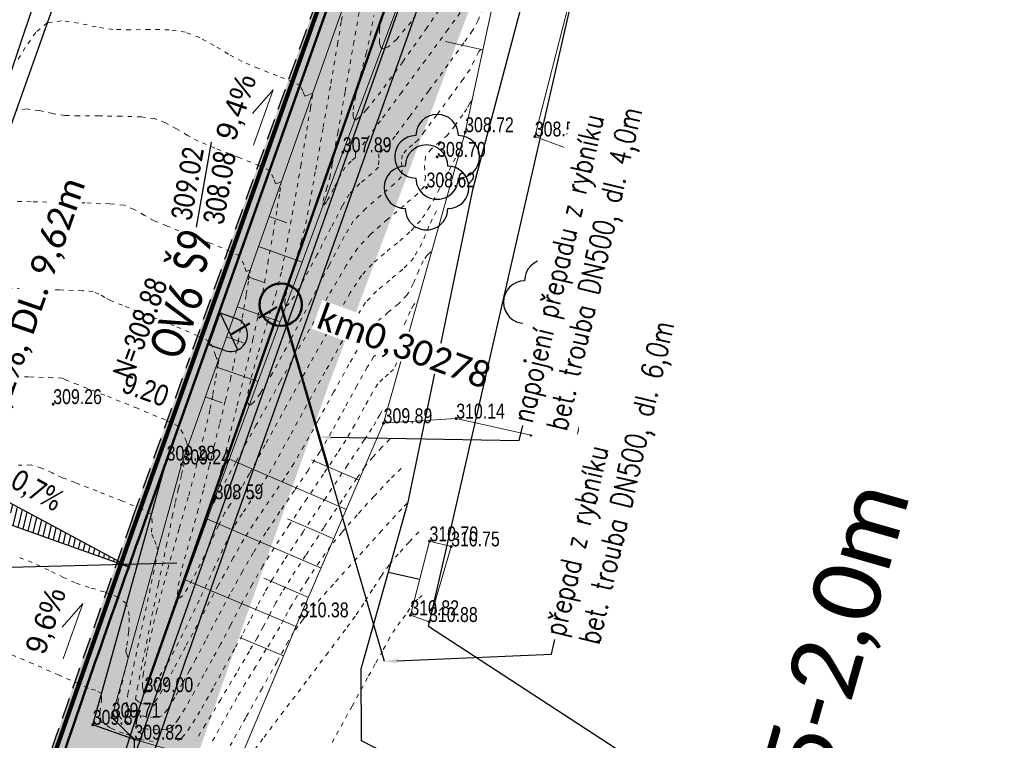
# Model space of a CAD drawing. Header units: feet. Extents: x -783217 to -782936, y -1044805 to -1043930.
# Tile 16 of 81: x -783103 to -783080, y -1044633 to -1044616. Entities that reach past the tile are written whole.
import ezdxf
from ezdxf import colors
from ezdxf.entities.mleader import LeaderData, LeaderLine
from ezdxf.math import Vec2, Vec3

# ---------------------------------------------------------------- set-up
doc = ezdxf.new("R2010")
doc.units = ezdxf.units.FT
doc.header["$MEASUREMENT"] = 0
for name, pattern in [('ACAD_ISO07W100', [3, 0, -3]), ('DASHED2', [0.375, 0.25, -0.125]), ('V1a', [1, 1, 0]), ('ČÁRKOVANÁ', [0.75, 0.5, -0.25])]:
    doc.linetypes.add(name, pattern=pattern)
for name, color, linetype, lineweight in [('_DZ vodorovné', 5, 'Continuous', 15), ('K_silniční obrubník', 1, 'Continuous', 50), ('K_záhon. obr.', 202, 'Continuous', 30), ('KAN-návrh', 16, 'KANVBRDO', 50), ('KAN-popis', 14, 'Continuous', 30), ('KN_hranice pozemků', 140, 'Continuous', 30), ('popis kan', 1, 'Continuous', 25), ('POPIS-VELKÉ', 1, 'Continuous', 50), ('S_RIS', 12, 'Continuous', 9), ('S_UV NOVÉ', 14, 'Continuous', 30), ('S_UV přípojky', 24, 'DASHED2', 40), ('Vrstevnice', 250, 'ACAD_ISO07W100', 15), ('Vrstva 51', 7, 'Continuous', 0), ('Z_svahování', 36, 'Continuous', 9), ('Z_VÝŠKY', 7, 'Continuous', 9), ('Z_VÝŠKY NETISK', 252, 'Continuous', 9), ('ŠRAFY', 9, 'Continuous', 9)]:
    doc.layers.add(name, color=color, linetype=linetype, lineweight=lineweight)
doc.layers.add('A-sklony', color=7, linetype='Continuous', true_color=0xfa052e)
for name, color, linetype in [('A_výšky a sklony', 1, 'Continuous'), ('K-HRANA KOMUNIKACE', 1, 'Continuous'), ('nové sklony', 1, 'Continuous'), ('NOVÝ POPIS', 1, 'Continuous'), ('S-Popis', 1, 'Continuous'), ('S_kabely NN', 92, 'SILVNNO'), ('S_KAN_NÁVRH_ZN', 24, 'Continuous'), ('Z_hrany ploch', 7, 'Continuous'), ('Z_PROPUST', 152, 'Continuous'), ('Z_stromy', 114, 'Continuous')]:
    doc.layers.add(name, color=color, linetype=linetype)
doc.layers.add('SRF_CHODNÍKY', color=7, linetype='Continuous', lineweight=25, true_color=0xf5f089)
doc.layers.add('šrafy zeleň', color=7, linetype='Continuous', lineweight=13, true_color=0xdaf1b1)
doc.styles.add('calibri', font='calibri.ttf')
doc.styles.add('Legend', font='calibri.ttf')
doc.styles.add('ROMANS', font='romans.shx', dxfattribs={"width": 0.8})
doc.styles.add('Style-cs_Working', font='cs_Working.shx')
doc.styles.add('znacky', font='arial.ttf')
doc.linetypes.add('6.2321', pattern='A,3.5,-4,[24,dgnlstyle-is.shx,S=0.015865,R=0,X=0,Y=0],6,-3,3.5', length=20)
doc.linetypes.add('KANVBRDO', pattern='A,7,-6.5,[6,civil.shx,S=1,R=0,X=0,Y=0],-6.5', length=20)
doc.linetypes.add('SILVNNO', pattern='A,7,-6.5,[28,civil.shx,S=1,R=0,X=0,Y=0],-6.5', length=20)

# ---------------------------------------------------------------- blocks, each defined once
blk = doc.blocks.new('STL')
at = {"layer": 'Z_stromy', "linetype": 'Continuous'}
blk.add_circle((0, 0.001), 0.001, dxfattribs=at)
for centre, start, end in [((0.001, 1.001), 359.9964, 179.9964), ((-1, 0.001), 89.9964, 269.9964), ((1, 0.001), 269.9964, 89.9964), ((0, -0.999), 179.9964, 359.9964)]:
    blk.add_arc(centre, 1, start, end, dxfattribs=at)
blk = doc.blocks.new('A$C143a287d')
at = {"layer": 'S_KAN_NÁVRH_ZN', "linetype": 'Continuous', "lineweight": 30, "ltscale": 0.7}
h = blk.add_hatch(color=256, dxfattribs=at)
h.dxf.hatch_style = 1
edge = h.paths.add_edge_path()
edge.add_arc((-0.422, -0.376), 0.4, 131.6822, 266.6822)
edge.add_line((-0.446, -0.776), (-0.046, -0.799))
edge.add_line((-0.046, -0.799), (-0.688, -0.077))
for points in [[(-0.399, 0.023), (0, 0), (-0.046, -0.799), (-0.446, -0.776)], [(-0.688, -0.077), (-0.046, -0.799)]]:
    blk.add_lwpolyline(points, dxfattribs=at)
blk.add_arc((-0.422, -0.376), 0.4, 86.6822, 266.6836, dxfattribs=at)

msp = doc.modelspace()

# ---------------------------------------------------------------- hatches: boundary and pattern name
at = {"layer": 'SRF_CHODNÍKY', "linetype": 'Continuous', "ltscale": 0.5}
h = msp.add_hatch(color=256, dxfattribs=at)
h.dxf.hatch_style = 1
h.paths.add_polyline_path([(-783098.479, -1044624.347), (-783096.501, -1044624.756), (-783091.682, -1044611.226), (-783093.456, -1044610.214)])
h.paths.add_polyline_path([(-783088.593, -1044597.725), (-783088.761, -1044598.196), (-783087.235, -1044598.738), (-783080.784, -1044580.624), (-783082.32, -1044580.078), (-783082.487, -1044580.549), (-783082.864, -1044580.415), (-783088.969, -1044597.591)])
h.paths.add_polyline_path([(-783090.603, -1044603.38), (-783090.979, -1044603.246), (-783093.456, -1044610.214), (-783091.682, -1044611.226), (-783088.912, -1044603.449), (-783090.435, -1044602.907)])
at = {"layer": 'SRF_CHODNÍKY', "ltscale": 0.5}
h = msp.add_hatch(color=256, dxfattribs=at)
h.dxf.hatch_style = 1
h.paths.add_polyline_path([(-783100.297, -1044650.537, 0.140898), (-783103.036, -1044649.87), (-783103.052, -1044649.471, 0.320104), (-783108.095, -1044653.391), (-783109.45, -1044657.925), (-783107.511, -1044658.421), (-783106.179, -1044653.964, -0.482775), (-783101.091, -1044651.926)])
h.paths.add_polyline_path([(-783096.506, -1044624.755), (-783098.483, -1044624.346), (-783099.84, -1044628.165, 0.003097), (-783101.886, -1044634.011, 0.326454), (-783099.614, -1044641.337), (-783099.376, -1044641.016, 0.080309), (-783097.648, -1044641.913), (-783096.76, -1044642.206), (-783096.259, -1044640.686), (-783097.147, -1044640.394, -0.417715), (-783099.994, -1044634.66, -0.003098), (-783097.956, -1044628.836)])
at = {"layer": 'ŠRAFY', "linetype": 'Continuous', "ltscale": 0.5}
h = msp.add_hatch(color=256, dxfattribs=at)
h.dxf.hatch_style = 1
h.paths.add_polyline_path([(-783062.34, -1044522.67), (-783062.623, -1044522.57), (-783069.763, -1044542.659), (-783069.47, -1044542.729)])
h.paths.add_polyline_path([(-783069.47, -1044542.729), (-783069.763, -1044542.659), (-783079.224, -1044569.276), (-783078.959, -1044569.428)])
h.paths.add_polyline_path([(-783078.959, -1044569.428), (-783079.224, -1044569.276), (-783093.721, -1044610.064), (-783093.456, -1044610.214)])
h.paths.add_polyline_path([(-783098.775, -1044624.285), (-783098.479, -1044624.347), (-783093.456, -1044610.214), (-783093.721, -1044610.064)])
at = {"layer": 'ŠRAFY', "ltscale": 0.5}
h = msp.add_hatch(color=256, dxfattribs=at)
h.dxf.hatch_style = 1
h.paths.add_polyline_path([(-783107.242, -1044650.076, 0.068731), (-783108.578, -1044653.248), (-783109.935, -1044657.801), (-783109.45, -1044657.925), (-783108.095, -1044653.391, -0.720856), (-783097.664, -1044653.065), (-783097.529, -1044653.433), (-783097.06, -1044653.261), (-783097.13, -1044653.07, 0.564572)])
h.paths.add_polyline_path([(-783101.886, -1044634.011, -0.003097), (-783099.84, -1044628.165), (-783098.483, -1044624.346), (-783098.775, -1044624.285), (-783100.123, -1044628.064, 0.003097), (-783102.17, -1044633.914, 0.417715), (-783097.867, -1044642.578), (-783096.979, -1044642.871), (-783096.885, -1044642.586), (-783097.773, -1044642.293, -0.417715)])
at = {"layer": 'šrafy zeleň', "linetype": 'Continuous', "ltscale": 0.5}
h = msp.add_hatch(color=256, dxfattribs=at)
h.dxf.hatch_style = 1
h.paths.add_polyline_path([(-783060.365, -1044527.15), (-783060.58, -1044527.09), (-783059.61, -1044524.97), (-783058.974, -1044522.04), (-783059.95, -1044521.82), (-783060.926, -1044524.868), (-783075.759, -1044566.514), (-783074.53, -1044566.789), (-783072.14, -1044560.14), (-783067.59, -1044547.7)])
h.paths.add_polyline_path([(-783079.251, -1044576.321), (-783079.18, -1044576.37), (-783078.57, -1044576.69), (-783078.017, -1044576.67), (-783077.91, -1044576.34), (-783077.72, -1044575.66), (-783074.53, -1044566.789), (-783075.759, -1044566.514)])
h.paths.add_polyline_path([(-783080.33, -1044580.1), (-783080.566, -1044580.012), (-783090.395, -1044607.61), (-783089.211, -1044608.139), (-783087.34, -1044603.13), (-783084.19, -1044595.26), (-783079.71, -1044581.91), (-783079.267, -1044580.538)])
h.paths.add_polyline_path([(-783096.508, -1044624.762), (-783095.549, -1044625.051), (-783089.211, -1044608.139), (-783090.395, -1044607.61)])
at = {"layer": 'šrafy zeleň', "ltscale": 0.5}
h = msp.add_hatch(color=256, dxfattribs=at)
h.dxf.hatch_style = 1
edge = h.paths.add_edge_path()
edge.add_line((-783095.549, -1044625.051), (-783096.508, -1044624.762))
edge.add_line((-783096.508, -1044624.762), (-783097.956, -1044628.836))
edge.add_arc((-782628.931, -1044796.224), 498, 160.35926, 161.06916)
edge.add_arc((-783095.738, -1044636.12), 4.5, 161.0692, 251.7532)
edge.add_line((-783097.147, -1044640.394), (-783096.259, -1044640.686))
edge.add_line((-783096.259, -1044640.686), (-783096.885, -1044642.586))
edge.add_line((-783096.885, -1044642.586), (-783095.926, -1044642.767))
edge.add_line((-783095.926, -1044642.767), (-783094.996, -1044640.05))
edge.add_line((-783094.996, -1044640.05), (-783096.834, -1044639.444))
edge.add_arc((-783095.738, -1044636.12), 3.5, 161.0692, 251.7532, ccw=False)
edge.add_arc((-782628.931, -1044796.224), 497, 160.35919, 161.06916, ccw=False)
edge.add_line((-783097.014, -1044629.171), (-783095.549, -1044625.051))

# ---------------------------------------------------------------- linework, layer by layer
at = {"layer": '_DZ vodorovné', "linetype": 'V1a', "const_width": 0.1}
msp.add_lwpolyline([(-783062.528, -1044522.603), (-783098.926, -1044625.008), (-783100.114, -1044628.336), (-783102.075, -1044633.946)], dxfattribs=at)
at = {"layer": 'K-HRANA KOMUNIKACE', "linetype": 'ČÁRKOVANÁ'}
msp.add_lwpolyline([(-783062.623, -1044522.57), (-783098.775, -1044624.285)], dxfattribs=at)
msp.add_lwpolyline([(-783096.979, -1044642.871), (-783097.867, -1044642.578, -0.417715), (-783102.17, -1044633.914, -0.003097), (-783100.123, -1044628.064), (-783098.775, -1044624.285)], format="xyb", dxfattribs=at)
at = {"layer": 'K_silniční obrubník', "linetype": 'Continuous', "ltscale": 0.5}
msp.add_lwpolyline([(-783096.885, -1044642.586), (-783097.773, -1044642.293, -0.417715), (-783101.886, -1044634.011, -0.003097), (-783099.84, -1044628.165), (-783062.34, -1044522.67)], format="xyb", dxfattribs=at)
at = {"layer": 'K_záhon. obr.'}
msp.add_lwpolyline([(-783096.885, -1044642.586), (-783096.259, -1044640.686), (-783097.147, -1044640.394, -0.417715), (-783099.994, -1044634.66, -0.003098), (-783097.956, -1044628.836), (-783060.926, -1044524.868)], format="xyb", dxfattribs=at)
at = {"layer": 'KAN-návrh', "ltscale": 0.2}
msp.add_lwpolyline([(-783096.633, -1044623.04), (-783062, -1044524.56)], dxfattribs=at)
at = {"layer": 'KAN-návrh', "color": 5, "ltscale": 0.2}
for points in [[(-783099.84, -1044632.16), (-783096.633, -1044623.04)], [(-783095.515, -1044626.88), (-783096.633, -1044623.04)]]:
    msp.add_lwpolyline(points, dxfattribs=at)
at = {"layer": 'KAN-návrh', "ltscale": 0.5}
msp.add_circle((-783096.633, -1044623.04), 0.5, dxfattribs=at)
at = {"layer": 'nové sklony', "lineweight": 15, "ltscale": 0.1}
for points in [[(-783097.276, -1044619.287), (-783096.813, -1044617.985), (-783097.302, -1044618.539)], [(-783101.758, -1044631.376), (-783101.295, -1044630.074), (-783101.784, -1044630.628)]]:
    msp.add_lwpolyline(points, dxfattribs=at)
at = {"layer": 'S-Popis'}
msp.add_lwpolyline([(-783098.62, -1044621.218), (-783098.267, -1044619.212)], dxfattribs=at)
at = {"layer": 'S_kabely NN', "ltscale": 0.2}
for points in [[(-783059.674, -1044525.622), (-783059.69, -1044526.42), (-783062.37, -1044532.83), (-783066.22, -1044543.82), (-783071.52, -1044558.79), (-783076.96, -1044573.39), (-783080.84, -1044584.31), (-783084.85, -1044595.27), (-783087.76, -1044602.34), (-783089.73, -1044611.34), (-783092.12, -1044620.34), (-783093.64, -1044627.69), (-783094.104, -1044629.334)], [(-783094.104, -1044629.334), (-783094.75, -1044631.62), (-783094.74, -1044633.3), (-783090.72, -1044635.36), (-783085.17, -1044636.98), (-783077.12, -1044633.41), (-783064.48, -1044627.43), (-783057.21, -1044623.99), (-783050.4, -1044620.71), (-783044.1, -1044617.85), (-783035.79, -1044613.34), (-783035.182, -1044613.058)], [(-783094.104, -1044629.334), (-783093.358, -1044629.505)]]:
    msp.add_lwpolyline(points, dxfattribs=at)
at = {"layer": 'S_RIS', "linetype": 'Continuous', "flags": 128}
msp.add_lwpolyline([(-783092.62, -1044628.73), (-783093.14, -1044630.51), (-783093.58, -1044630.35), (-783093.13, -1044628.61), (-783092.62, -1044628.73)], dxfattribs=at)
at = {"layer": 'S_UV přípojky', "ltscale": 2}
msp.add_lwpolyline([(-783097.791, -1044623.731), (-783096.633, -1044623.04)], dxfattribs=at)
at = {"layer": 'Vrstva 51', "color": 7, "linetype": 'Continuous', "lineweight": 53}
for p in [(-783092.29, -1044618.98), (-783090.65, -1044619.08), (-783095.17, -1044619.45), (-783092.95, -1044619.56), (-783089.38, -1044619.55), (-783093.2, -1044620.28), (-783090.39, -1044622.98), (-783101.99, -1044625.38), (-783094.21, -1044625.83), (-783092.5, -1044625.72), (-783090.74, -1044626.11), (-783099.32, -1044626.71), (-783098.97, -1044626.8), (-783098.19, -1044627.62), (-783093.13, -1044628.61), (-783092.62, -1044628.73), (-783096.18, -1044630.4), (-783093.58, -1044630.35), (-783093.14, -1044630.51), (-783099.84, -1044632.16), (-783100.61, -1044632.76), (-783101.06, -1044632.93), (-783100.08, -1044633.28)]:
    msp.add_point(p, dxfattribs=at)
at = {"layer": 'Z_hrany ploch', "linetype": 'Continuous', "flags": 128}
for points in [[(-783108.66, -1044629.62), (-783106.23, -1044627.87), (-783104.99, -1044624.45), (-783098.76, -1044606.92), (-783096.54, -1044600.29), (-783093.21, -1044591.23), (-783088.79, -1044578.58), (-783086.52, -1044571.97), (-783081.14, -1044556.37), (-783076.68, -1044543.82), (-783071.05, -1044527.48), (-783069.78, -1044522.09), (-783069.11, -1044520.14)], [(-783092, -1044642.07), (-783093.6, -1044642.6), (-783094.92, -1044642.84), (-783096.02, -1044642.76), (-783097, -1044642.53), (-783097.97, -1044642.06), (-783098.68, -1044641.48), (-783099.59, -1044640.11), (-783099.96, -1044639.07), (-783100.13, -1044637.24), (-783100.08, -1044633.28), (-783101.06, -1044632.93), (-783099.32, -1044626.71), (-783093.09, -1044609.25), (-783090.85, -1044603.07)]]:
    msp.add_lwpolyline(points, dxfattribs=at)
at = {"layer": 'Z_PROPUST', "linetype": '6.2321', "ltscale": 0.1}
for points in [[(-783094.188, -1044631.439), (-783095.821, -1044625.828)], [(-783105.99, -1044651.14), (-783099.84, -1044632.16)]]:
    msp.add_lwpolyline(points, dxfattribs=at)
at = {"layer": 'Z_svahování', "linetype": 'Continuous', "flags": 128}
for points in [[(-783098.74, -1044633.66), (-783100.08, -1044633.28), (-783100.61, -1044632.76), (-783098.97, -1044626.8), (-783092.8, -1044609.34), (-783090.49, -1044603.25), (-783087.24, -1044594.15), (-783082.17, -1044580.33), (-783081.73, -1044579.82)], [(-783099.84, -1044632.16), (-783098.19, -1044627.62), (-783095.17, -1044619.45), (-783091.63, -1044610.01), (-783089.63, -1044604.27), (-783086.34, -1044594.56), (-783081.03, -1044579.84)], [(-783094.21, -1044625.83), (-783092.29, -1044618.98), (-783090.49, -1044610.64)], [(-783091.871, -1044617.039), (-783092.757, -1044616.847)], [(-783096.909, -1044620.966), (-783096.492, -1044621.114)], [(-783097.158, -1044621.674), (-783096.127, -1044622.038)], [(-783097.408, -1044622.381), (-783097, -1044622.525)], [(-783097.658, -1044623.088), (-783096.647, -1044623.445)], [(-783097.908, -1044623.795), (-783097.508, -1044623.936)], [(-783098.158, -1044624.502), (-783097.167, -1044624.852)], [(-783098.408, -1044625.209), (-783098.016, -1044625.348)], [(-783090.74, -1044626.11), (-783092.5, -1044625.72), (-783094.21, -1044625.83), (-783096.18, -1044630.4), (-783097.74, -1044634.09), (-783098.73, -1044637.65), (-783098.14, -1044641.04)], [(-783095.087, -1044627.864), (-783097.841, -1044626.676)], [(-783094.79, -1044627.175), (-783095.906, -1044626.694)], [(-783095.681, -1044629.241), (-783098.36, -1044628.086)], [(-783095.384, -1044628.553), (-783096.471, -1044628.084)], [(-783096.273, -1044630.619), (-783098.88, -1044629.517)], [(-783095.977, -1044629.93), (-783097.033, -1044629.475)], [(-783096.565, -1044631.31), (-783097.593, -1044630.875)]]:
    msp.add_lwpolyline(points, dxfattribs=at)
at = {"layer": 'Z_svahování', "color": 116, "linetype": 'Continuous', "true_color": 0x136734, "flags": 128}
msp.add_lwpolyline([(-783089.38, -1044619.55), (-783090.65, -1044619.08), (-783088.67, -1044611.35), (-783087.31, -1044604.59), (-783086.88, -1044604.23)], dxfattribs=at)

# ---------------------------------------------------------------- block references
at = {"layer": 'S_KAN_NÁVRH_ZN', "ltscale": 0.5, "rotation": 164.0511204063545}
msp.add_blockref('A$C143a287d', (-783098.325, -1044623.989), dxfattribs=at)
at = {"layer": 'Z_stromy', "linetype": 'Continuous', "xscale": 0.5, "yscale": 0.5, "zscale": 0.5}
for p in [(-783092.95, -1044619.56), (-783093.2, -1044620.28), (-783090.39, -1044622.98)]:
    msp.add_blockref('STL', p, dxfattribs=at)

# ---------------------------------------------------------------- texts
at = {"layer": 'A-sklony', "color": 7, "lineweight": 30, "style": 'Legend', "width": 0.8}
msp.add_attdef('0,7%', (-783103.03, -1044627.321), '2,5%', height=0.5, rotation=330.7623, dxfattribs=at)
at = {"layer": 'A_výšky a sklony', "style": 'znacky', "width": 0.8}
msp.add_text('9.20', height=0.5, rotation=340.1545, dxfattribs=at).set_placement((-783100.411, -1044625.086))
at = {"layer": 'KAN-popis', "style": 'calibri', "width": 0.8}
msp.add_text('Š9', height=0.8, rotation=80, dxfattribs=at).set_placement((-783098.407, -1044622.323))
at = {"layer": 'nové sklony', "style": 'znacky'}
for s, p in [('9,4%%%', (-783097.715, -1044619.222)), ('9,6%%%', (-783102.197, -1044631.311))]:
    msp.add_text(s, height=0.5, rotation=70.9019, dxfattribs=at).set_placement(p)
at = {"layer": 'S-Popis', "style": 'Legend', "width": 0.8}
for s, rotation, p in [('309.02', 80, (-783098.74, -1044621.092)), ('308.08', 80, (-783097.984, -1044621.188)), ('N=308.88', 69.62, (-783100.138, -1044624.83))]:
    msp.add_text(s, height=0.5, rotation=rotation, dxfattribs=at).set_placement(p)
at = {"layer": 'S_UV NOVÉ', "style": 'Legend', "width": 0.8}
msp.add_text('OV6', height=0.8, rotation=69.6197, dxfattribs=at).set_placement((-783099.013, -1044624.378))
at = {"layer": 'Z_VÝŠKY', "linetype": 'Continuous', "style": 'Style-cs_Working', "width": 0.8}
for s, p in [('308.72', (-783092.29, -1044618.98)), ('308.53', (-783090.65, -1044619.08)), ('307.89', (-783095.17, -1044619.45)), ('308.70', (-783092.95, -1044619.56)), ('308.66', (-783089.38, -1044619.55)), ('308.62', (-783093.2, -1044620.28)), ('309.27', (-783090.39, -1044622.98)), ('309.26', (-783101.99, -1044625.38)), ('310.14', (-783092.5, -1044625.72)), ('309.89', (-783094.21, -1044625.83)), ('310.60', (-783090.74, -1044626.11)), ('309.28', (-783099.32, -1044626.71)), ('308.59', (-783098.19, -1044627.62)), ('310.70', (-783093.13, -1044628.61)), ('310.38', (-783096.18, -1044630.4)), ('310.82', (-783093.58, -1044630.35)), ('309.00', (-783099.84, -1044632.16)), ('309.71', (-783100.61, -1044632.76)), ('309.82', (-783100.08, -1044633.28))]:
    msp.add_text(s, height=0.35, dxfattribs=at).set_placement(p)
at = {"layer": 'Z_VÝŠKY NETISK', "linetype": 'Continuous', "style": 'Style-cs_Working', "width": 0.8}
for s, p in [('309.24', (-783098.97, -1044626.8)), ('310.75', (-783092.62, -1044628.73)), ('310.88', (-783093.14, -1044630.51)), ('309.87', (-783101.06, -1044632.93))]:
    msp.add_text(s, height=0.35, dxfattribs=at).set_placement(p)

# ---------------------------------------------------------------- next in the draw order: leaders
at = {"layer": 'NOVÝ POPIS', "color": 146, "linetype": 'ByBlock', "true_color": 0x105689}
ml = msp.add_multileader_mtext('Standard', dxfattribs=at)
ml.set_content('přepad z rybníku\\Pbet. trouba DN500, dl. 6,0m', color=(16, 86, 137), style='ROMANS')
ml.set_leader_properties()
ml.build(insert=Vec2(0, 0))
ml.multileader.update_dxf_attribs({"dogleg_length": 0.36, "arrow_head_size": 0.3})
ctx = ml.context
ctx.base_point, ctx.char_height, ctx.arrow_head_size, ctx.landing_gap_size, ctx.plane_origin, ctx.plane_x_axis, ctx.plane_y_axis = Vec3(-783090.175, -1044630.919), 0.5, 0.3, 0.09, Vec3(-783083.342, -1044630.671), Vec3(0.228521, 0.973539), Vec3(-0.973539, 0.228521)
notes = []
notes.append((ctx, [(0, (1, 1, 0), (-783090.257, -1044631.269), (0.228521, 0.973539), 0.36, [(0, [(-783094.188, -1044631.439)], 0, [])])]))
ctx.mtext.insert, ctx.mtext.text_direction, ctx.mtext.rotation, ctx.mtext.flow_direction = Vec3(-783090.444, -1044630.763), Vec3(0.228521, 0.973539), 1.340238, 5
ctx.mtext.has_bg_fill, ctx.mtext.bg_color, ctx.mtext.bg_scale_factor, ctx.mtext.bg_transparency, ctx.mtext.use_window_bg_color = 1, -1027028792, 1.5, 0, 1
at = {"layer": 'NOVÝ POPIS', "color": 5, "linetype": 'ByBlock'}
ml = msp.add_multileader_mtext('Standard', dxfattribs=at)
ml.set_content('napojení kanalizace\\Pbet. trouba DN400, dl. 9,6m', color=5, style='ROMANS')
ml.set_leader_properties()
ml.build(insert=Vec2(0, 0))
ml.multileader.update_dxf_attribs({"dogleg_length": 0.36, "arrow_head_size": 0.3})
ctx = ml.context
ctx.base_point, ctx.char_height, ctx.arrow_head_size, ctx.landing_gap_size, ctx.plane_origin, ctx.plane_x_axis, ctx.plane_y_axis = Vec3(-783106.087, -1044638.422), 0.5, 0.3, 0.09, Vec3(-783087.937, -1044628.345), Vec3(0.228521, 0.973539), Vec3(-0.973539, 0.228521)
ctx.text_align_type = 2
notes.append((ctx, [(1, (1, 1, 0), (-783103.936, -1044629.255), (-0.228521, -0.973539), 0.36, [(0, [(-783098.783, -1044629.113)], 0, [])])]))
ctx.mtext.insert, ctx.mtext.text_direction, ctx.mtext.rotation, ctx.mtext.alignment, ctx.mtext.flow_direction = Vec3(-783104.328, -1044629.625), Vec3(0.228521, 0.973539), 1.340238, 3, 5
ctx.mtext.has_bg_fill, ctx.mtext.bg_color, ctx.mtext.bg_scale_factor, ctx.mtext.bg_transparency, ctx.mtext.use_window_bg_color = 1, -1027028792, 1.5, 0, 1
for ctx, leaders in notes:
    for number, flags, end, landing, length, lines in leaders:
        leader = LeaderData()
        leader.index, (leader.has_last_leader_line, leader.has_dogleg_vector, leader.attachment_direction) = number, flags
        leader.last_leader_point, leader.dogleg_vector, leader.dogleg_length = Vec3(end), Vec3(landing), length
        for number, points, colour, breaks in lines:
            line = LeaderLine()
            line.index, line.vertices, line.color, line.breaks = number, Vec3.list(points), colors.encode_raw_color(colour), breaks
            leader.lines.append(line)
        ctx.leaders.append(leader)

# ---------------------------------------------------------------- next in the draw order: hatches: boundary and pattern name
at = {"layer": 'A-sklony'}
h = msp.add_hatch(dxfattribs=at)
h.set_pattern_fill('ANSI31', angle=391.6626)
h.set_pattern_definition([(76.662592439, (-909250.5165, 251328.82735), (-0.121628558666, 0.028835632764), [])])
h.paths.add_polyline_path([(-783105.964, -1044627.167), (-783100.211, -1044629.208), (-783105.649, -1044626.295), (-783105.964, -1044627.167)])

# ---------------------------------------------------------------- next in the draw order: linework, layer by layer
at = {"layer": 'A-sklony', "color": 7}
msp.add_lwpolyline([(-783105.964, -1044627.167), (-783100.211, -1044629.208), (-783105.649, -1044626.295), (-783105.964, -1044627.167)], close=True, dxfattribs=at)
at = {"layer": 'KN_hranice pozemků', "linetype": 'Continuous'}
for p, q in [((-783093.11, -1044630.42), (-783092.73, -1044628.77)), ((-783093.15, -1044630.61), (-783093.11, -1044630.42)), ((-783093.15, -1044630.61), (-783084.82, -1044636.03))]:
    msp.add_line(p, q, dxfattribs=at)
at = {"layer": 'Vrstevnice', "ltscale": 0.04}
for points, elevation in [([(-783093.657, -1044627.712), (-783093.784, -1044627.844), (-783094.258, -1044628.361), (-783094.834, -1044628.999), (-783095.394, -1044629.621), (-783095.818, -1044630.096), (-783095.989, -1044630.288), (-783096.026, -1044630.343), (-783096.062, -1044630.398), (-783096.118, -1044630.47), (-783096.228, -1044630.612), (-783096.329, -1044630.751), (-783096.455, -1044630.97), (-783096.721, -1044631.444), (-783097.074, -1044632.075), (-783097.459, -1044632.766), (-783097.821, -1044633.418)], 310.4), ([(-783093.385, -1044628.389), (-783093.61, -1044628.627), (-783093.866, -1044628.91), (-783094.083, -1044629.169), (-783094.269, -1044629.432), (-783094.471, -1044629.747), (-783094.679, -1044630.074), (-783094.88, -1044630.375), (-783095.108, -1044630.684), (-783095.516, -1044631.227), (-783096.029, -1044631.905), (-783096.567, -1044632.615), (-783097.053, -1044633.256), (-783097.41, -1044633.728)], 310.6), ([(-783093.306, -1044629.887), (-783093.407, -1044629.972), (-783093.505, -1044630.06), (-783093.594, -1044630.191), (-783093.698, -1044630.352), (-783093.818, -1044630.508), (-783093.942, -1044630.675), (-783094.062, -1044630.878), (-783094.239, -1044631.194), (-783094.409, -1044631.498), (-783094.588, -1044631.823), (-783094.953, -1044632.49), (-783095.43, -1044633.362)], 310.8), ([(-783099.635, -1044633.32), (-783099.939, -1044633.278), (-783100.074, -1044633.253), (-783100.126, -1044633.22), (-783100.176, -1044633.185), (-783100.339, -1044633.13), (-783100.647, -1044633.005), (-783100.863, -1044632.856), (-783100.891, -1044632.634), (-783100.855, -1044632.363), (-783100.854, -1044632.192), (-783100.992, -1044632.116), (-783101.167, -1044632.064), (-783101.382, -1044631.968), (-783101.853, -1044631.76), (-783102.464, -1044631.494), (-783103.101, -1044631.226)], 309.8)]:
    msp.add_lwpolyline(points, dxfattribs=dict(at, elevation=elevation))

# ---------------------------------------------------------------- next in the draw order: leaders
at = {"layer": 'NOVÝ POPIS', "color": 5, "linetype": 'ByBlock'}
ml = msp.add_multileader_mtext('Standard', dxfattribs=at)
ml.set_content('napojení přepadu z rybníku\\Pbet. trouba DN500, dl. 4,0m', color=5, style='ROMANS')
ml.set_leader_properties()
ml.build(insert=Vec2(0, 0))
ml.multileader.update_dxf_attribs({"dogleg_length": 0.36, "arrow_head_size": 0.3})
ctx = ml.context
ctx.base_point, ctx.char_height, ctx.arrow_head_size, ctx.landing_gap_size, ctx.plane_origin, ctx.plane_x_axis, ctx.plane_y_axis = Vec3(-783090.933, -1044625.888), 0.5, 0.3, 0.09, Vec3(-783085.228, -1044624.192), Vec3(0.228521, 0.973539), Vec3(-0.973539, 0.228521)
notes = []
notes.append((ctx, [(0, (1, 1, 0), (-783091.015, -1044626.238), (0.228521, 0.973539), 0.36, [(0, [(-783095.75, -1044626.156)], 0, [])])]))
ctx.mtext.insert, ctx.mtext.text_direction, ctx.mtext.rotation, ctx.mtext.flow_direction = Vec3(-783091.202, -1044625.732), Vec3(0.228521, 0.973539), 1.340238, 5
ctx.mtext.has_bg_fill, ctx.mtext.bg_color, ctx.mtext.bg_scale_factor, ctx.mtext.bg_transparency, ctx.mtext.use_window_bg_color = 1, -1027028792, 1.5, 0, 1
for ctx, leaders in notes:
    for number, flags, end, landing, length, lines in leaders:
        leader = LeaderData()
        leader.index, (leader.has_last_leader_line, leader.has_dogleg_vector, leader.attachment_direction) = number, flags
        leader.last_leader_point, leader.dogleg_vector, leader.dogleg_length = Vec3(end), Vec3(landing), length
        for number, points, colour, breaks in lines:
            line = LeaderLine()
            line.index, line.vertices, line.color, line.breaks = number, Vec3.list(points), colors.encode_raw_color(colour), breaks
            leader.lines.append(line)
        ctx.leaders.append(leader)

# ---------------------------------------------------------------- next in the draw order: linework, layer by layer
at = {"layer": 'Vrstevnice', "ltscale": 0.04}
for points, elevation in [([(-783092.274, -1044615.988), (-783092.695, -1044616.563), (-783093.225, -1044617.282), (-783093.783, -1044618.034), (-783094.284, -1044618.71), (-783094.647, -1044619.198), (-783094.788, -1044619.388), (-783094.83, -1044619.426), (-783094.869, -1044619.465), (-783094.871, -1044619.52), (-783094.873, -1044619.575), (-783094.973, -1044619.662), (-783095.117, -1044619.801), (-783095.219, -1044619.983), (-783095.384, -1044620.305), (-783095.548, -1044620.608), (-783095.645, -1044620.734), (-783095.635, -1044620.595), (-783095.554, -1044620.317), (-783095.48, -1044620.049), (-783095.42, -1044619.725), (-783095.291, -1044619.003), (-783095.116, -1044618.02), (-783094.921, -1044616.91), (-783094.728, -1044615.809)], 308), ([(-783092.657, -1044615.747), (-783093.192, -1044616.521), (-783093.757, -1044617.321), (-783094.278, -1044618.028), (-783094.612, -1044618.447), (-783094.789, -1044618.637), (-783094.864, -1044618.69), (-783094.886, -1044618.691), (-783094.906, -1044618.676), (-783094.93, -1044618.612), (-783094.929, -1044618.448), (-783094.874, -1044618.131), (-783094.755, -1044617.641), (-783094.622, -1044617.131), (-783094.524, -1044616.693), (-783094.44, -1044616.23)], 307.8), ([(-783093.082, -1044615.69), (-783093.562, -1044616.38), (-783093.901, -1044616.792), (-783094.106, -1044616.972), (-783094.212, -1044617.012), (-783094.253, -1044617.006), (-783094.278, -1044616.983), (-783094.308, -1044616.875), (-783094.308, -1044616.576), (-783094.237, -1044615.966)], 307.6), ([(-783091.858, -1044616.066), (-783091.985, -1044616.345), (-783092.114, -1044616.588), (-783092.318, -1044616.873), (-783092.692, -1044617.386), (-783093.147, -1044618.004), (-783093.593, -1044618.606), (-783093.939, -1044619.07), (-783094.094, -1044619.274), (-783094.217, -1044619.381), (-783094.32, -1044619.492), (-783094.327, -1044619.648), (-783094.333, -1044619.802), (-783094.488, -1044619.951), (-783094.771, -1044620.19), (-783095.021, -1044620.439), (-783095.183, -1044620.716), (-783095.452, -1044621.234), (-783095.775, -1044621.86), (-783096.095, -1044622.463), (-783096.312, -1044622.839), (-783096.434, -1044623.015), (-783096.489, -1044623.066), (-783096.507, -1044623.068), (-783096.523, -1044623.055), (-783096.536, -1044622.998), (-783096.519, -1044622.842), (-783096.445, -1044622.537), (-783096.304, -1044622.061), (-783096.153, -1044621.565), (-783096.043, -1044621.138), (-783095.953, -1044620.663), (-783095.808, -1044619.856), (-783095.633, -1044618.864), (-783095.454, -1044617.834), (-783095.297, -1044616.914), (-783095.204, -1044616.355), (-783095.162, -1044616.09)], 308.2), ([(-783091.914, -1044617.028), (-783091.971, -1044617.084), (-783092.076, -1044617.301), (-783092.182, -1044617.508), (-783092.34, -1044617.73), (-783092.627, -1044618.125), (-783092.957, -1044618.574), (-783093.244, -1044618.959), (-783093.4, -1044619.161), (-783093.53, -1044619.278), (-783093.672, -1044619.393), (-783093.772, -1044619.519), (-783093.791, -1044619.682), (-783093.774, -1044619.868), (-783093.794, -1044620.03), (-783093.955, -1044620.197), (-783094.272, -1044620.464), (-783094.633, -1044620.775), (-783094.925, -1044621.077), (-783095.14, -1044621.439), (-783095.495, -1044622.114), (-783095.933, -1044622.966), (-783096.396, -1044623.858), (-783096.828, -1044624.653), (-783097.113, -1044625.126), (-783097.272, -1044625.341), (-783097.345, -1044625.401), (-783097.37, -1044625.402), (-783097.392, -1044625.386), (-783097.415, -1044625.317), (-783097.406, -1044625.13), (-783097.328, -1044624.756), (-783097.158, -1044624.15), (-783096.95, -1044623.47), (-783096.751, -1044622.8), (-783096.606, -1044622.227), (-783096.48, -1044621.575), (-783096.325, -1044620.71), (-783096.163, -1044619.78), (-783096.02, -1044618.932), (-783095.935, -1044618.411), (-783095.896, -1044618.162), (-783095.885, -1044618.081), (-783095.885, -1044618.07), (-783095.893, -1044618.069), (-783095.925, -1044618.08), (-783095.995, -1044618.109), (-783096.065, -1044618.128), (-783096.109, -1044618.017), (-783096.169, -1044617.88), (-783096.343, -1044617.8), (-783096.715, -1044617.653), (-783097.156, -1044617.479), (-783097.54, -1044617.315), (-783097.863, -1044617.142), (-783098.2, -1044616.94), (-783098.542, -1044616.753), (-783098.879, -1044616.623), (-783099.264, -1044616.57), (-783099.717, -1044616.562), (-783100.177, -1044616.57), (-783100.584, -1044616.563), (-783100.976, -1044616.502), (-783101.396, -1044616.411), (-783101.797, -1044616.358), (-783102.132, -1044616.407), (-783102.403, -1044616.633), (-783102.648, -1044616.987), (-783102.868, -1044617.353)], 308.4), ([(-783092.128, -1044618.228), (-783092.19, -1044618.313), (-783092.249, -1044618.428), (-783092.348, -1044618.57), (-783092.529, -1044618.822), (-783092.706, -1044619.048), (-783092.887, -1044619.21), (-783093.085, -1044619.371), (-783093.224, -1044619.546), (-783093.25, -1044619.773), (-783093.227, -1044620.032), (-783093.254, -1044620.257), (-783093.411, -1044620.43), (-783093.728, -1044620.702), (-783094.123, -1044621.032), (-783094.517, -1044621.383), (-783094.829, -1044621.715), (-783095.089, -1044622.116), (-783095.521, -1044622.851), (-783096.06, -1044623.802), (-783096.644, -1044624.848), (-783097.209, -1044625.871), (-783097.693, -1044626.751), (-783098.03, -1044627.37), (-783098.159, -1044627.606), (-783098.196, -1044627.676), (-783098.23, -1044627.731), (-783098.22, -1044627.673), (-783098.202, -1044627.607), (-783098.154, -1044627.416), (-783098.031, -1044626.921), (-783097.857, -1044626.22), (-783097.659, -1044625.411), (-783097.461, -1044624.591), (-783097.289, -1044623.86), (-783097.169, -1044623.316), (-783097.057, -1044622.742), (-783096.935, -1044622.061), (-783096.815, -1044621.368), (-783096.714, -1044620.755), (-783096.654, -1044620.387), (-783096.628, -1044620.212), (-783096.62, -1044620.156), (-783096.62, -1044620.149), (-783096.625, -1044620.148), (-783096.65, -1044620.156), (-783096.705, -1044620.178), (-783096.756, -1044620.193), (-783096.8, -1044620.063), (-783096.885, -1044619.887), (-783097.132, -1044619.771), (-783097.633, -1044619.57), (-783098.183, -1044619.354), (-783098.575, -1044619.191), (-783098.825, -1044619.056), (-783099.084, -1044618.902), (-783099.344, -1044618.759), (-783099.602, -1044618.66), (-783099.918, -1044618.62), (-783100.389, -1044618.602), (-783100.914, -1044618.597), (-783101.389, -1044618.594), (-783101.714, -1044618.586), (-783102.005, -1044618.54), (-783102.317, -1044618.473), (-783102.616, -1044618.433), (-783102.864, -1044618.469)], 308.6), ([(-783092.421, -1044619.448), (-783092.52, -1044619.589), (-783092.685, -1044619.906), (-783092.893, -1044620.315), (-783093.12, -1044620.73), (-783093.343, -1044621.067), (-783093.59, -1044621.329), (-783093.882, -1044621.582), (-783094.19, -1044621.832), (-783094.484, -1044622.087), (-783094.733, -1044622.353), (-783094.996, -1044622.762), (-783095.428, -1044623.505), (-783095.955, -1044624.442), (-783096.503, -1044625.433), (-783097, -1044626.338), (-783097.372, -1044627.018), (-783097.547, -1044627.331), (-783097.68, -1044627.534), (-783097.823, -1044627.743), (-783097.954, -1044627.946), (-783098.095, -1044628.236), (-783098.336, -1044628.753), (-783098.614, -1044629.326), (-783098.822, -1044629.708), (-783098.949, -1044629.891), (-783099.012, -1044629.944), (-783099.035, -1044629.945), (-783099.052, -1044629.93), (-783099.067, -1044629.855), (-783099.045, -1044629.648), (-783098.955, -1044629.237), (-783098.782, -1044628.596), (-783098.593, -1044627.927), (-783098.442, -1044627.355), (-783098.333, -1044626.904), (-783098.205, -1044626.382), (-783098.068, -1044625.83), (-783097.936, -1044625.29), (-783097.819, -1044624.801), (-783097.731, -1044624.404), (-783097.638, -1044623.92), (-783097.538, -1044623.349), (-783097.445, -1044622.801), (-783097.389, -1044622.456), (-783097.363, -1044622.289), (-783097.355, -1044622.235), (-783097.354, -1044622.227), (-783097.365, -1044622.229), (-783097.413, -1044622.247), (-783097.448, -1044622.258), (-783097.497, -1044622.104), (-783097.601, -1044621.893), (-783097.819, -1044621.787), (-783098.278, -1044621.598), (-783098.828, -1044621.38), (-783099.321, -1044621.185), (-783099.61, -1044621.066), (-783099.844, -1044620.937), (-783100.086, -1044620.796), (-783100.326, -1044620.696), (-783100.656, -1044620.665), (-783101.247, -1044620.643), (-783101.924, -1044620.628), (-783102.514, -1044620.617), (-783102.844, -1044620.608)], 308.8), ([(-783092.968, -1044620.833), (-783093.143, -1044621.195), (-783093.309, -1044621.599), (-783093.502, -1044621.941), (-783093.761, -1044622.207), (-783094.068, -1044622.463), (-783094.376, -1044622.721), (-783094.637, -1044622.991), (-783094.845, -1044623.313), (-783095.181, -1044623.893), (-783095.592, -1044624.627), (-783096.025, -1044625.413), (-783096.429, -1044626.148), (-783096.749, -1044626.73), (-783096.935, -1044627.055), (-783097.125, -1044627.35), (-783097.334, -1044627.655), (-783097.541, -1044627.961), (-783097.73, -1044628.257), (-783097.901, -1044628.6), (-783098.19, -1044629.22), (-783098.551, -1044629.994), (-783098.941, -1044630.798), (-783099.315, -1044631.509), (-783099.574, -1044631.928), (-783099.729, -1044632.114), (-783099.808, -1044632.162), (-783099.84, -1044632.16), (-783099.865, -1044632.139), (-783099.89, -1044632.038), (-783099.876, -1044631.757), (-783099.778, -1044631.19), (-783099.562, -1044630.274), (-783099.293, -1044629.264), (-783099.022, -1044628.302), (-783098.801, -1044627.534), (-783098.682, -1044627.103), (-783098.582, -1044626.692), (-783098.473, -1044626.248), (-783098.37, -1044625.829), (-783098.294, -1044625.493), (-783098.23, -1044625.153), (-783098.163, -1044624.762), (-783098.11, -1044624.44), (-783098.089, -1044624.306), (-783098.14, -1044624.322), (-783098.166, -1044624.233), (-783098.23, -1044624.051), (-783098.317, -1044623.9), (-783098.583, -1044623.771), (-783099.14, -1044623.54), (-783099.797, -1044623.278), (-783100.362, -1044623.055), (-783100.645, -1044622.942), (-783100.777, -1044622.869), (-783100.914, -1044622.789), (-783101.049, -1044622.733), (-783101.305, -1044622.713), (-783101.842, -1044622.692), (-783102.52, -1044622.671), (-783103.196, -1044622.652)], 309), ([(-783093.097, -1044621.8), (-783093.116, -1044621.811), (-783093.187, -1044621.872), (-783093.279, -1044622.006), (-783093.385, -1044622.237), (-783093.513, -1044622.55), (-783093.661, -1044622.815), (-783093.862, -1044623.021), (-783094.1, -1044623.22), (-783094.339, -1044623.42), (-783094.541, -1044623.629), (-783094.728, -1044623.923), (-783095.027, -1044624.448), (-783095.387, -1044625.1), (-783095.757, -1044625.775), (-783096.086, -1044626.37), (-783096.322, -1044626.78), (-783096.546, -1044627.129), (-783096.79, -1044627.49), (-783097.041, -1044627.855), (-783097.284, -1044628.217), (-783097.505, -1044628.567), (-783097.751, -1044629.001), (-783098.103, -1044629.649), (-783098.499, -1044630.387), (-783098.875, -1044631.091), (-783099.166, -1044631.639), (-783099.31, -1044631.905), (-783099.426, -1044632.113), (-783099.55, -1044632.327), (-783099.634, -1044632.44), (-783099.773, -1044632.451), (-783099.899, -1044632.433), (-783099.985, -1044632.387), (-783100.057, -1044632.329), (-783100.011, -1044632.078), (-783099.885, -1044631.445), (-783099.709, -1044630.576), (-783099.513, -1044629.62), (-783099.328, -1044628.723), (-783099.186, -1044628.031), (-783099.115, -1044627.693), (-783099.043, -1044627.373), (-783098.967, -1044627.041), (-783098.922, -1044626.85), (-783098.886, -1044626.704), (-783098.857, -1044626.582), (-783098.836, -1044626.483), (-783098.823, -1044626.384), (-783098.856, -1044626.268), (-783098.932, -1044626.07), (-783099.034, -1044625.907), (-783099.349, -1044625.754), (-783100.009, -1044625.479), (-783100.775, -1044625.173), (-783101.411, -1044624.922), (-783101.68, -1044624.817), (-783101.726, -1044624.793), (-783101.773, -1044624.769), (-783102.008, -1044624.759), (-783102.571, -1044624.739), (-783103.262, -1044624.714)], 309.2), ([(-783093.474, -1044623.015), (-783093.507, -1044623.048), (-783093.588, -1044623.193), (-783093.684, -1044623.428), (-783093.82, -1044623.689), (-783094.017, -1044623.883), (-783094.247, -1044624.071), (-783094.445, -1044624.267), (-783094.599, -1044624.513), (-783094.84, -1044624.947), (-783095.131, -1044625.482), (-783095.434, -1044626.03), (-783095.71, -1044626.505), (-783095.99, -1044626.94), (-783096.312, -1044627.416), (-783096.652, -1044627.911), (-783096.983, -1044628.406), (-783097.28, -1044628.878), (-783097.536, -1044629.323), (-783097.828, -1044629.858), (-783098.128, -1044630.421), (-783098.406, -1044630.95), (-783098.632, -1044631.38), (-783098.779, -1044631.65), (-783098.945, -1044631.95), (-783099.13, -1044632.286), (-783099.302, -1044632.572), (-783099.429, -1044632.721), (-783099.597, -1044632.755), (-783099.8, -1044632.74), (-783099.957, -1044632.706), (-783100.142, -1044632.623), (-783100.274, -1044632.498), (-783100.231, -1044632.204), (-783100.095, -1044631.537), (-783099.912, -1044630.681), (-783099.726, -1044629.821), (-783099.583, -1044629.142), (-783099.528, -1044628.829), (-783099.567, -1044628.685), (-783099.633, -1044628.536), (-783099.68, -1044628.398), (-783099.662, -1044628.173), (-783099.674, -1044627.975), (-783099.894, -1044627.86), (-783100.374, -1044627.659), (-783100.955, -1044627.43), (-783101.476, -1044627.23), (-783101.777, -1044627.113), (-783102.015, -1044627.001), (-783102.265, -1044626.886), (-783102.509, -1044626.814), (-783102.806, -1044626.822)], 309.4), ([(-783093.827, -1044624.238), (-783093.899, -1044624.408), (-783093.979, -1044624.563), (-783094.096, -1044624.677), (-783094.232, -1044624.789), (-783094.349, -1044624.905), (-783094.472, -1044625.106), (-783094.667, -1044625.461), (-783094.89, -1044625.869), (-783095.098, -1044626.229), (-783095.301, -1044626.542), (-783095.626, -1044627.027), (-783096.019, -1044627.61), (-783096.425, -1044628.214), (-783096.789, -1044628.765), (-783097.056, -1044629.189), (-783097.306, -1044629.626), (-783097.565, -1044630.108), (-783097.819, -1044630.592), (-783098.052, -1044631.035), (-783098.249, -1044631.395), (-783098.444, -1044631.747), (-783098.663, -1044632.15), (-783098.883, -1044632.538), (-783099.042, -1044632.792), (-783099.143, -1044632.928), (-783099.199, -1044632.985), (-783099.223, -1044633.001), (-783099.264, -1044633.019), (-783099.362, -1044633.043), (-783099.536, -1044633.052), (-783099.78, -1044633.03), (-783100.016, -1044632.98), (-783100.198, -1044632.906), (-783100.379, -1044632.797), (-783100.491, -1044632.667), (-783100.473, -1044632.41), (-783100.379, -1044631.974), (-783100.275, -1044631.559), (-783100.226, -1044631.365), (-783100.252, -1044631.289), (-783100.28, -1044631.212), (-783100.257, -1044631.06), (-783100.213, -1044630.73), (-783100.199, -1044630.359), (-783100.264, -1044630.084), (-783100.467, -1044629.926), (-783100.787, -1044629.803), (-783101.147, -1044629.696), (-783101.472, -1044629.588), (-783101.746, -1044629.462), (-783102.095, -1044629.29), (-783102.485, -1044629.109), (-783102.881, -1044628.955)], 309.6), ([(-783094.253, -1044625.543), (-783094.303, -1044625.63), (-783094.394, -1044625.796), (-783094.486, -1044625.954), (-783094.665, -1044626.225), (-783095.062, -1044626.818), (-783095.575, -1044627.587), (-783096.108, -1044628.387), (-783096.559, -1044629.073), (-783096.831, -1044629.499), (-783097.01, -1044629.812), (-783097.189, -1044630.146), (-783097.367, -1044630.488), (-783097.544, -1044630.824), (-783097.718, -1044631.14), (-783097.94, -1044631.542), (-783098.228, -1044632.072), (-783098.535, -1044632.614), (-783098.763, -1044632.98), (-783098.907, -1044633.178), (-783098.985, -1044633.259), (-783099.018, -1044633.281), (-783099.059, -1044633.3)], 309.8), ([(-783094.063, -1044626.208), (-783094.255, -1044626.395), (-783094.464, -1044626.626), (-783094.652, -1044626.856), (-783094.841, -1044627.127), (-783095.19, -1044627.645), (-783095.619, -1044628.291), (-783096.05, -1044628.947), (-783096.406, -1044629.493), (-783096.607, -1044629.81), (-783096.753, -1044630.069), (-783096.9, -1044630.346), (-783097.045, -1044630.624), (-783097.188, -1044630.885), (-783097.369, -1044631.195), (-783097.678, -1044631.717), (-783098.046, -1044632.333), (-783098.404, -1044632.925), (-783098.636, -1044633.301)], 310), ([(-783093.797, -1044626.894), (-783094.072, -1044627.163), (-783094.439, -1044627.552), (-783094.834, -1044627.989), (-783095.195, -1044628.403), (-783095.456, -1044628.721), (-783095.723, -1044629.091), (-783096.004, -1044629.517), (-783096.243, -1044629.895), (-783096.382, -1044630.12), (-783096.475, -1044630.286), (-783096.567, -1044630.462), (-783096.657, -1044630.63), (-783096.771, -1044630.819), (-783096.975, -1044631.152), (-783097.223, -1044631.556), (-783097.469, -1044631.961), (-783097.666, -1044632.293), (-783097.871, -1044632.65), (-783098.082, -1044633.028), (-783098.291, -1044633.407)], 310.2)]:
    msp.add_lwpolyline(points, dxfattribs=dict(at, elevation=elevation))

# ---------------------------------------------------------------- next in the draw order: texts
at = {"layer": 'popis kan', "ltscale": 0.5, "char_height": 0.6, "attachment_point": 1, "style": 'Legend', "bg_fill": 3, "box_fill_scale": 1.1, "bg_fill_color": 256, "bg_fill_transparency": 0}
for s, width, insert, rotation in [('BET. TROUBA DN400, 9,1%, DL. 9,62m', 15.03702, (-783106.519, -1044633.661), 70.9349), ('km0,30278', 3.10135, (-783095.62, -1044623.006), 339.8529)]:
    msp.add_mtext_dynamic_manual_height_columns(s, width=width, gutter_width=3.75, heights=[0], dxfattribs=dict(at, insert=insert, rotation=rotation))

# ---------------------------------------------------------------- next in the draw order: linework, layer by layer
at = {"layer": 'KN_hranice pozemků', "linetype": 'Continuous'}
for p, q in [((-783071.47, -1044523.51), (-783105.88, -1044626.18)), ((-783112.01, -1044667.37), (-783089.55, -1044603.92)), ((-783092.73, -1044628.77), (-783087.08, -1044604.1))]:
    msp.add_line(p, q, dxfattribs=at)

# ---------------------------------------------------------------- next in the draw order: texts
at = {"layer": 'POPIS-VELKÉ', "linetype": 'ByBlock', "insert": (-783096.739, -1044673.868), "char_height": 1.6, "attachment_point": 1, "rotation": 74.0283, "style": 'calibri', "bg_fill": 3, "box_fill_scale": 1, "bg_fill_color": 256, "bg_fill_transparency": 0}
msp.add_mtext_dynamic_manual_height_columns('NOVÝ CHODNÍK - celková dl. 499m, š. 1,25-2,0m', width=50.72116, gutter_width=1, heights=[0], dxfattribs=at)

doc.saveas('drawing.dxf')
